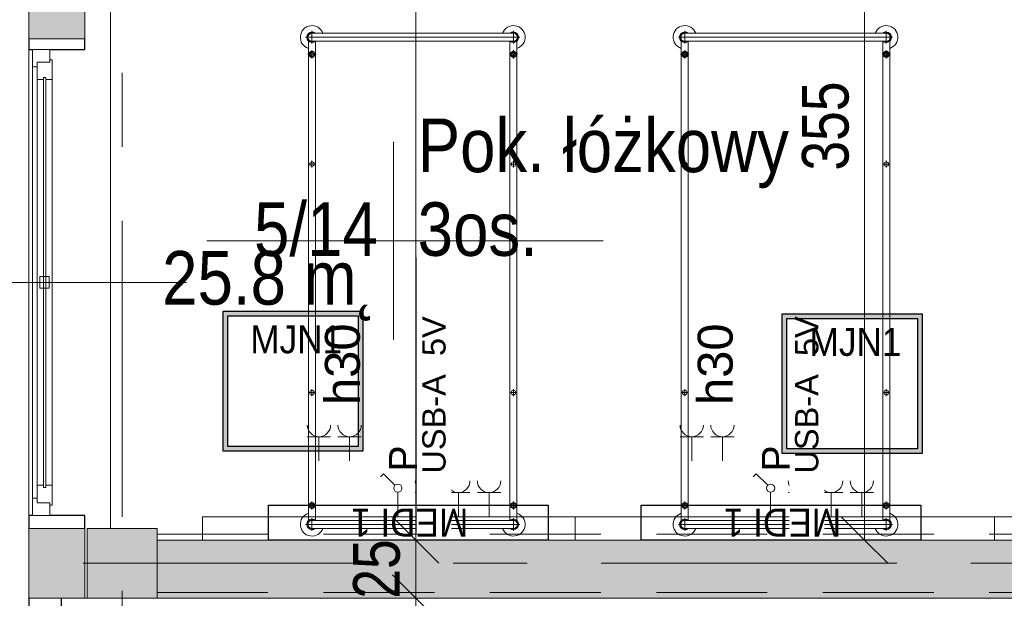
# Model space of a CAD drawing. Header units: centimetres. Extents: x -1631 to 21770, y -8842 to 3590.
# Tile 54 of 150: x -1257 to -834, y 1833 to 2082. Entities that reach past the tile are written whole.
import ezdxf

# ---------------------------------------------------------------- set-up
doc = ezdxf.new("R2010")
doc.units = ezdxf.units.CM
doc.linetypes.add('Oś', pattern=[222.25, 127, -31.75, 31.75, -31.75])
doc.linetypes.add('Ukryte', pattern=[71.438, 47.625, -23.813])
for name, color, linetype, lineweight in [('A-ANNO-DIMS', 211, 'Continuous', 13), ('A-ANNO-DIMS-100', 211, 'Continuous', 13), ('A-ANNO-NOTE', 131, 'Continuous', 9), ('A-AREA-IDEN', 2, 'Continuous', 13), ('A-DETL-HDLN', 90, 'Ukryte', 9), ('A-GLAZ', 151, 'Continuous', 13), ('A-GLAZ-IDEN', 152, 'Continuous', 13), ('A-WALL', 113, 'Continuous', 13), ('A-WALL-PATT', 111, 'Continuous', 13), ('I-FURN', 30, 'Continuous', 9), ('Q-SPCQ', 91, 'Continuous', 9), ('S-COLS', 52, 'Continuous', 13), ('S-GRID', 1, 'Continuous', 13)]:
    doc.layers.add(name, color=color, linetype=linetype, lineweight=lineweight)
doc.layers.add('E_oprawy', color=12, linetype='Continuous')
doc.styles.add('Arial', font='arial.ttf', dxfattribs={"width": 0.9, "height": 18})
doc.styles.add('Arial Narrow_5', font='ARIALN.TTF', dxfattribs={"height": 20})
doc.styles.add('Arial_11', font='arial.ttf', dxfattribs={"width": 0.85, "height": 23})
doc.styles.add('Arial_13', font='arial.ttf', dxfattribs={"height": 0.2})
doc.styles.add('Arial_4', font='arial.ttf', dxfattribs={"height": 10})
doc.styles.add('Arial_5', font='arial.ttf', dxfattribs={"height": 12})
doc.styles.add('Arial_6', font='arial.ttf', dxfattribs={"height": 15})
doc.dimstyles.new('Diagonal_1_100__0__wewnętrzne_1', dxfattribs={"dimscale": 30.48, "dimtxt": 20.468619, "dimasz": 0.656168, "dimexe": 0.164042, "dimexo": 0.0625, "dimgap": 0.032808, "dimtad": 1, "dimdec": 0, "dimdsep": 46, "dimtxsty": 'Arial Narrow_5', "dimblk1": 'OBLIQUE', "dimblk2": 'OBLIQUE', "dimsah": 1, "dimcen": 0.09, "dimazin": 0, "dimtfac": 1, "dimtdec": 4, "dimtix": 1, "dimtmove": 0, "dimatfit": 3, "dimfxl": 0, "dimtvp": 1, "dimtolj": 1, "dimtzin": 0, "dimarcsym": 0})
doc.dimstyles.new('Diagonal_1_100__0__wewnętrzne_2', dxfattribs={"dimscale": 30.48, "dimtxt": 20.468619, "dimasz": 0.656168, "dimexe": 0.164042, "dimexo": 0.0625, "dimgap": 0.032808, "dimtad": 1, "dimdec": 0, "dimdsep": 46, "dimtxsty": 'Arial Narrow_5', "dimblk1": 'OBLIQUE', "dimblk2": 'OBLIQUE', "dimsah": 1, "dimcen": 0.09, "dimazin": 0, "dimtfac": 1, "dimtdec": 4, "dimtix": 1, "dimtmove": 2, "dimatfit": 3, "dimfxl": 0, "dimtvp": 1, "dimtolj": 1, "dimtzin": 0, "dimarcsym": 0})

# ---------------------------------------------------------------- blocks, each defined once
blk = doc.blocks.new('M_Concrete-Square-Column - 300 x 300mm-1794509-5_piętro III __10_50 m_ - stan projektowany')
at = {"layer": 'S-COLS', "lineweight": 9}
blk.add_hatch(color=254, dxfattribs=at).paths.add_polyline_path([(15, -15), (15, 15), (-15, 15), (-15, -15)], flags=0)
for p, q in [((15, 15), (-15, 15)), ((-15, 15), (-15, -15)), ((15, -15), (15, 15)), ((-15, -15), (15, -15))]:
    blk.add_line(p, q, dxfattribs=at)
blk = doc.blocks.new('łóżko 195x90 typ FAMED _102039_ - łóżko 195x90 typ FAMED _102039_-1233017-5_piętro III __10_50 m_ - stan projektowany')
at = {"layer": 'I-FURN'}
for p, q in [((-43.25, 101.53), (-43.25, 106.98)), ((-43.25, 105.95), (43.25, 105.95)), ((43.25, 101.53), (43.25, 106.98)), ((45.97, 104.25), (-45.98, 104.25)), ((-44.75, -103.1), (-44.75, 102.61)), ((-43.25, 102.55), (43.25, 102.55)), ((-41.75, 102.55), (-41.75, -103.1)), ((41.75, 102.61), (41.75, -103.05)), ((44.75, -103.1), (44.75, 102.61)), ((-43.25, 95.18), (-43.25, 98.68)), ((43.25, 95.18), (43.25, 98.68)), ((-45, 96.93), (-41.5, 96.93)), ((45, 96.93), (41.5, 96.93)), ((-43.25, 48.31), (-43.25, 51.31)), ((43.25, 48.31), (43.25, 51.31)), ((-44.75, 49.81), (-41.75, 49.81)), ((44.75, 49.81), (41.75, 49.81)), ((-44.75, -48.19), (-41.75, -48.19)), ((-43.25, -49.69), (-43.25, -46.69)), ((44.75, -48.19), (41.75, -48.19)), ((43.25, -49.69), (43.25, -46.69)), ((-45, -96.6), (-41.5, -96.6)), ((-43.25, -94.85), (-43.25, -98.35)), ((45, -96.6), (41.5, -96.6)), ((43.25, -94.85), (43.25, -98.35)), ((-45.98, -104.75), (45.97, -104.75)), ((-43.25, -102.02), (-43.25, -107.47)), ((-43.25, -103.05), (43.25, -103.05)), ((43.25, -102.02), (43.25, -107.47)), ((-43.25, -106.45), (43.25, -106.45))]:
    blk.add_line(p, q, dxfattribs=at)
for centre, radius in [((-43.25, 96.93), 1.25), ((-43.25, 96.93), 0.8), ((43.25, 96.93), 1.25), ((43.25, 96.93), 0.8), ((-43.25, 49.81), 1), ((43.25, 49.81), 1), ((-43.25, -48.19), 1), ((43.25, -48.19), 1), ((-43.25, -96.6), 1.25), ((-43.25, -96.6), 0.8), ((43.25, -96.6), 1.25), ((43.25, -96.6), 0.8)]:
    blk.add_circle(centre, radius, dxfattribs=at)
for centre, radius, start, end in [((-43.25, 104.25), 5, 19.8769, 252.5424), ((-43.25, 104.25), 2.23, 49.8221, 310.1779), ((-43.25, 104.25), 1.93, 62.0207, 297.9793), ((-43.25, 104.25), 1.7, 90, 270), ((43.25, 104.25), 5, 287.4576, 160.1231), ((43.25, 104.25), 2.23, 229.8221, 130.1779), ((43.25, 104.25), 1.93, 242.0207, 117.9793), ((43.25, 104.25), 1.7, 270, 90), ((-43.25, -104.75), 5, 107.4576, 340.1231), ((43.25, -104.75), 5, 199.8769, 72.5424), ((-43.25, -104.75), 2.23, 47.6113, 310.1779), ((-43.25, -104.75), 1.93, 62.0207, 297.9793), ((-43.25, -104.75), 1.7, 90, 270), ((43.25, -104.75), 2.23, 229.8221, 130.1779), ((43.25, -104.75), 1.93, 242.0207, 117.9793), ((43.25, -104.75), 1.7, 270, 90)]:
    blk.add_arc(centre, radius, start, end, dxfattribs=at)
blk = doc.blocks.new('Panel Gazowo Oswietleniowy 2 - Type 1-2423720-5_piętro III __10_50 m_ - stan projektowany')
at = {"layer": 'Q-SPCQ'}
for p, q in [((-112.5, 56.83), (-102.5, 56.83)), ((-107.5, 56.83), (-107.5, 46.5)), ((-99.33, 56.83), (-89.33, 56.83)), ((-94.33, 56.83), (-94.33, 46.5)), ((47.5, 56.83), (57.5, 56.83)), ((52.5, 56.83), (52.5, 46.5)), ((60.67, 56.83), (70.67, 56.83)), ((65.67, 56.83), (65.67, 46.5)), ((-79.82, 40.93), (-81.13, 39.62)), ((-74.88, 35.98), (-79.82, 40.93)), ((80.18, 40.93), (78.87, 39.62)), ((85.12, 35.98), (80.18, 40.93)), ((-73.64, 22.5), (-73.64, 33)), ((-66.13, 32.83), (-56.13, 32.83)), ((-61.13, 32.83), (-61.13, 22.5)), ((-52.67, 32.83), (-42.67, 32.83)), ((-47.67, 32.83), (-47.67, 22.5)), ((-39.5, 32.83), (-29.5, 32.83)), ((-34.5, 32.83), (-34.5, 22.5)), ((86.36, 22.5), (86.36, 33)), ((93.87, 32.83), (103.87, 32.83)), ((98.87, 32.83), (98.87, 22.5)), ((107.33, 32.83), (117.33, 32.83)), ((112.33, 32.83), (112.33, 22.5)), ((120.5, 32.83), (130.5, 32.83)), ((125.5, 32.83), (125.5, 22.5)), ((-157.5, 12.5), (-157.5, 22.5)), ((-157.5, 22.5), (182.5, 22.5)), ((182.5, 22.5), (182.5, 12.5))]:
    blk.add_line(p, q, dxfattribs=at)
for centre in [(-73.64, 34.75), (86.36, 34.75)]:
    blk.add_circle(centre, 1.75, dxfattribs=at)
for centre, end in [((-107.5, 61.83), 0), ((-94.33, 61.83), 0), ((52.5, 61.83), 0), ((65.67, 61.83), 0), ((-61.13, 37.83), 360), ((-47.67, 37.83), 360), ((-34.5, 37.83), 360), ((98.87, 37.83), 360), ((112.33, 37.83), 360), ((125.5, 37.83), 360)]:
    blk.add_arc(centre, 5, 180, end, dxfattribs=at)
blk = doc.blocks.new('Okno - automatyczna etykieta - 200x165 _projektowane_-2617392-5_piętro III __10_50 m_ - stan projektowany')
at = {"layer": 'A-GLAZ'}
for p, q in [((-92.5, 10.5), (-100, 10.5)), ((-100, 10.5), (-100, 3)), ((-100, 10.5), (100, 10.5)), ((-87, 8.5), (-94.5, 8.5)), ((-94.5, 8.5), (-94.5, 3)), ((-94.5, 3), (-94.5, 8.5)), ((-94.5, 8.5), (-92.5, 8.5)), ((-92.5, 8.5), (-92.5, 10.5)), ((92.5, 10.5), (-92.5, 10.5)), ((-87, 5.75), (-87, 8.5)), ((87, 8.5), (-87, 8.5)), ((94.5, 8.5), (87, 8.5)), ((87, 8.5), (87, 5.75)), ((100, 10.5), (92.5, 10.5)), ((92.5, 10.5), (92.5, 8.5)), ((92.5, 8.5), (94.5, 8.5)), ((94.5, 3), (94.5, 8.5)), ((94.5, 8.5), (94.5, 3)), ((100, 3), (100, 10.5)), ((88, 5.75), (-88, 5.75)), ((-88, 5.75), (-88, 4.75)), ((-88, 4.75), (-88, 5.75)), ((-88, 5.75), (-87, 5.75)), ((-88, 4.75), (88, 4.75)), ((-87, 4.75), (-88, 4.75)), ((-87, 2), (-87, 4.75)), ((2.5, 7.25), (-2.5, 7.25)), ((-2.5, 7.25), (-2.5, 3.25)), ((2.5, 3.25), (2.5, 7.25)), ((87, 5.75), (88, 5.75)), ((87, 4.75), (87, 2)), ((88, 4.75), (87, 4.75)), ((88, 4.75), (88, 5.75)), ((88, 5.75), (88, 4.75)), ((-100, 3), (-94.5, 3)), ((-94.5, 3), (-95.5, 3)), ((-95.5, 3), (-95.5, 2)), ((-95.5, 2), (-87, 2)), ((87, 2), (-87, 2)), ((-2.5, 3.25), (2.5, 3.25)), ((87, 2), (95.5, 2)), ((95.5, 3), (94.5, 3)), ((94.5, 3), (100, 3)), ((95.5, 2), (95.5, 3))]:
    blk.add_line(p, q, dxfattribs=at)
blk = doc.blocks.new('DIMBLOCK31-5_piętro III __10_50 m_ - stan projektowany')
at = {"layer": 'A-ANNO-DIMS-100', "transparency": 16777216}
for p, q in [((-1086.6, 1833.33), (-1096.6, 1843.33)), ((-1091.6, 1833.33), (-1081.6, 1833.33)), ((-1086.6, 1833.33), (-1091.6, 1833.33)), ((-1086.6, 1383.33), (-1086.6, 1833.33)), ((-1086.6, 1833.33), (-1076.6, 1823.33)), ((-1086.6, 1383.33), (-1096.6, 1393.33)), ((-1091.6, 1383.33), (-1081.6, 1383.33)), ((-1086.6, 1383.33), (-1091.6, 1383.33)), ((-1086.6, 1383.33), (-1076.6, 1373.33))]:
    blk.add_line(p, q, dxfattribs=at)
at = {"layer": 'A-ANNO-DIMS-100', "color": 0, "transparency": 16777216, "insert": (-1113.45, 1616.05), "char_height": 20, "width": 45.6158, "attachment_point": 1, "rotation": 90, "line_spacing_factor": 0.974696, "style": 'Arial Narrow_5'}
blk.add_mtext('450', dxfattribs=at)
blk = doc.blocks.new('_Oblique')
at = {"color": 0, "linetype": 'ByBlock', "lineweight": -2}
blk.add_line((-0.5, -0.5), (0.5, 0.5), dxfattribs=at)
blk = doc.blocks.new('DIMBLOCK32-5_piętro III __10_50 m_ - stan projektowany')
at = {"layer": 'A-ANNO-DIMS-100', "transparency": 16777216}
for p, q in [((-1086.6, 1858.33), (-1096.6, 1868.33)), ((-1091.6, 1858.33), (-1081.6, 1858.33)), ((-1086.6, 1858.33), (-1091.6, 1858.33)), ((-1086.6, 1833.33), (-1086.6, 1858.33)), ((-1086.6, 1858.33), (-1076.6, 1848.33)), ((-1086.6, 1833.33), (-1096.6, 1843.33)), ((-1091.6, 1833.33), (-1081.6, 1833.33)), ((-1086.6, 1833.33), (-1091.6, 1833.33)), ((-1086.6, 1833.33), (-1076.6, 1823.33))]:
    blk.add_line(p, q, dxfattribs=at)
at = {"layer": 'A-ANNO-DIMS-100', "color": 0, "transparency": 16777216, "insert": (-1113.45, 1833.15), "char_height": 20, "width": 30.4105, "attachment_point": 1, "rotation": 90, "line_spacing_factor": 0.974696, "style": 'Arial Narrow_5'}
blk.add_mtext('25', dxfattribs=at)
blk = doc.blocks.new('DIMBLOCK33-5_piętro III __10_50 m_ - stan projektowany')
at = {"layer": 'A-ANNO-DIMS-100', "transparency": 16777216}
for p, q in [((-1086.6, 2313.33), (-1096.6, 2323.33)), ((-1091.6, 2313.33), (-1081.6, 2313.33)), ((-1086.6, 2313.33), (-1091.6, 2313.33)), ((-1086.6, 1858.33), (-1086.6, 2313.33)), ((-1086.6, 2313.33), (-1076.6, 2303.33)), ((-1086.6, 1858.33), (-1096.6, 1868.33)), ((-1091.6, 1858.33), (-1081.6, 1858.33)), ((-1086.6, 1858.33), (-1091.6, 1858.33)), ((-1086.6, 1858.33), (-1076.6, 1848.33))]:
    blk.add_line(p, q, dxfattribs=at)
at = {"layer": 'A-ANNO-DIMS-100', "color": 0, "transparency": 16777216, "insert": (-1113.45, 2085.63), "char_height": 20, "width": 45.6158, "attachment_point": 1, "rotation": 90, "line_spacing_factor": 0.974696, "style": 'Arial Narrow_5'}
blk.add_mtext('455', dxfattribs=at)
blk = doc.blocks.new('DIMBLOCK113-5_piętro III __10_50 m_ - stan projektowany')
at = {"layer": 'A-ANNO-DIMS-100', "transparency": 16777216}
for p, q in [((-893.96, 2213.33), (-903.96, 2223.33)), ((-898.96, 2213.33), (-888.96, 2213.33)), ((-893.96, 2213.33), (-898.96, 2213.33)), ((-893.96, 1858.33), (-893.96, 2213.33)), ((-893.96, 2213.33), (-883.96, 2203.33)), ((-893.96, 1858.33), (-903.96, 1868.33)), ((-898.96, 1858.33), (-888.96, 1858.33)), ((-893.96, 1858.33), (-898.96, 1858.33)), ((-893.96, 1858.33), (-883.96, 1848.33))]:
    blk.add_line(p, q, dxfattribs=at)
at = {"layer": 'A-ANNO-DIMS-100', "color": 0, "transparency": 16777216, "insert": (-920.81, 2016.82), "char_height": 20, "width": 45.6158, "attachment_point": 1, "rotation": 90, "line_spacing_factor": 0.974696, "style": 'Arial Narrow_5'}
blk.add_mtext('355', dxfattribs=at)
blk = doc.blocks.new('METKA_POMIESZCZENIA2 - Rozbudowana - bez ramki-2396678-5_piętro III __10_50 m_ - stan projektowany')
at = {"layer": 'A-AREA-IDEN'}
for p, q in [((0, 0.425), (0, 0)), ((0.0976, 0), (-0.8, 0)), ((-0.8, 0), (0.9, 0)), ((0, 0), (0, -0.425))]:
    blk.add_line(p, q, dxfattribs=at)
blk = doc.blocks.new('Okno_LD_typ 100 - metka _ wys_parapetu-2491833-5_piętro III __10_50 m_ - stan projektowany')
at = {"layer": 'A-GLAZ-IDEN'}
blk.add_line((0, 1.8925), (0, -0.3919), dxfattribs=at)
blk.add_circle((0, -0.0919), 0.3, dxfattribs=at)
at = {"layer": 'A-GLAZ-IDEN', "insert": (0.4711, 0.6634), "char_height": 0.2, "width": 0.48783, "attachment_point": 3, "rotation": 90, "line_spacing_factor": 0.936439, "style": 'Arial_13', "bg_fill": 3, "box_fill_scale": 1.25, "bg_fill_color": 256, "bg_fill_true_color": 13158600, "bg_fill_transparency": 0}
blk.add_mtext('\\pxqr,t6.35,12.7,19.05,25.4,31.75,38.1,44.45,50.8,57.15,63.5,69.85,76.2,82.55,88.9,95.25,101.6,107.95,114.3,120.65,127,133.35,139.7,146.05,152.4,158.75,165.1,171.45,177.8,184.15,190.5,196.85,203.2;{hp= }', dxfattribs=at)
blk = doc.blocks.new('MEDI_1')
at = {"layer": 'E_oprawy'}
blk.add_lwpolyline([(0, 0), (0, 15), (120, 15), (120, 0)], close=True, dxfattribs=at)
at = {"layer": 'E_oprawy', "color": 4, "style": 'Arial', "width": 0.9}
blk.add_text('MEDI 1', height=12, rotation=180, dxfattribs=at).set_placement((85.78, 13.45))
blk = doc.blocks.new('MJN1')
at = {"layer": 'E_oprawy', "linetype": 'ByBlock'}
h = blk.add_hatch(color=256, dxfattribs=at)
h.paths.add_polyline_path([(-30, -30), (-30, 30), (30, 30), (30, -30)])
h.paths.add_polyline_path([(-28, -28), (-28, 28), (28, 28), (28, -28)], flags=16)
for points in [[(-30, -30), (-30, 30), (30, 30), (30, -30)], [(-28, -28), (-28, 28), (28, 28), (28, -28)]]:
    blk.add_lwpolyline(points, close=True, dxfattribs=at)
blk.add_circle((0, 0), 0.0000001, dxfattribs=at)
at = {"layer": 'E_oprawy', "color": 4, "style": 'Arial', "width": 0.9}
blk.add_text('MJN1', height=12, dxfattribs=at).set_placement((-18.29, 11.9))

msp = doc.modelspace()

# ---------------------------------------------------------------- hatches: boundary and pattern name
at = {"layer": 'A-WALL-PATT'}
h = msp.add_hatch(color=9, dxfattribs=at)
h.paths.add_polyline_path([(-1238.62, 1833.33), (-1228.62, 1833.33), (-1228.62, 1863.33), (-1252.62, 1863.33), (-1252.62, 1833.33)], flags=0)
h.paths.add_polyline_path([(-1252.62, 2073.33), (-1228.62, 2073.33), (-1228.62, 2103.33), (-1252.62, 2103.33), (-1252.62, 2080.47)], flags=0)
h.paths.add_polyline_path([(-1252.62, 2313.33), (-1228.62, 2313.33), (-1228.62, 2343.33), (-1252.62, 2343.33)], flags=0)
h.paths.add_polyline_path([(-1252.62, 2553.33), (-1228.62, 2553.33), (-1228.62, 2583.33), (-1252.62, 2583.33)], flags=0)
msp.add_hatch(color=9, dxfattribs=at).paths.add_polyline_path([(-628.34, 1833.33), (-627.62, 1833.33), (-627.62, 1858.33), (-1197.62, 1858.33), (-1197.62, 1833.33), (-719.31, 1833.33)], flags=0)

# ---------------------------------------------------------------- linework, layer by layer
at = {"layer": 'A-DETL-HDLN'}
msp.add_line((-1197.62, 1835.83), (1172.38, 1835.83), dxfattribs=at)
at = {"layer": 'A-WALL', "lineweight": 9}
for p, q in [((-1217.62, 2313.33), (-1217.62, 1863.33)), ((-1252.62, 2103.33), (-1252.62, 2073.33)), ((-1228.62, 2073.33), (-1228.62, 2103.33)), ((-1252.62, 1868.83), (-1252.62, 2068.83)), ((-1252.62, 1863.33), (-1252.62, 1833.33)), ((-1228.62, 1833.33), (-1228.62, 1863.33)), ((-627.62, 1858.33), (-1197.62, 1858.33)), ((-1238.62, 1833.33), (-1227.62, 1833.33)), ((-1197.62, 1833.33), (-627.62, 1833.33))]:
    msp.add_line(p, q, dxfattribs=at)
at = {"layer": 'A-WALL'}
for p, q in [((-1252.62, 2073.33), (-1228.62, 2073.33)), ((-1228.62, 1863.33), (-1252.62, 1863.33)), ((-1252.62, 1833.33), (-1238.62, 1833.33)), ((-1238.62, 1833.33), (-1252.62, 1833.33))]:
    msp.add_line(p, q, dxfattribs=at)
at = {"layer": 'A-WALL', "color": 7, "lineweight": 25}
for p, q in [((-1252.62, 2073.33), (-1252.62, 2068.83)), ((-1228.62, 2068.83), (-1228.62, 2073.33)), ((-1252.62, 2068.83), (-1251.12, 2068.83)), ((-1243.62, 2068.83), (-1228.62, 2068.83)), ((-1251.12, 1868.83), (-1252.62, 1868.83)), ((-1252.62, 1868.83), (-1252.62, 1863.33)), ((-1228.62, 1868.83), (-1243.62, 1868.83)), ((-1228.62, 1863.33), (-1228.62, 1868.83)), ((-1252.62, 1833.33), (-1252.62, 1663.33)), ((-1238.62, 1663.33), (-1238.62, 1833.33))]:
    msp.add_line(p, q, dxfattribs=at)
at = {"layer": 'S-GRID', "linetype": 'Oś'}
for p, q in [((-1212.62, 2884.27), (-1212.62, 27.13)), ((1342.46, 1848.33), (-1368.76, 1848.33))]:
    msp.add_line(p, q, dxfattribs=at)

# ---------------------------------------------------------------- block references
at = {"layer": 'A-GLAZ', "rotation": 89.9999999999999}
msp.add_blockref('Okno - automatyczna etykieta - 200x165 _projektowane_-2617392-5_piętro III __10_50 m_ - stan projektowany', (-1240.62, 1968.83), dxfattribs=at)
at = {"layer": 'I-FURN'}
for p in [(-1087.87, 1969.77), (-927.87, 1969.77)]:
    msp.add_blockref('łóżko 195x90 typ FAMED _102039_ - łóżko 195x90 typ FAMED _102039_-1233017-5_piętro III __10_50 m_ - stan projektowany', p, dxfattribs=at)
at = {"layer": 'Q-SPCQ'}
for p in [(-1020.62, 1845.83), (-860.62, 1845.83)]:
    msp.add_blockref('Panel Gazowo Oswietleniowy 2 - Type 1-2423720-5_piętro III __10_50 m_ - stan projektowany', p, dxfattribs=at)
at = {"layer": 'S-COLS', "lineweight": 9}
msp.add_blockref('M_Concrete-Square-Column - 300 x 300mm-1794509-5_piętro III __10_50 m_ - stan projektowany', (-1212.62, 1848.33), dxfattribs=at)

# ---------------------------------------------------------------- texts
at = {"layer": 'A-AREA-IDEN', "insert": (-1102.85, 1979.92), "char_height": 23, "width": 52.87, "attachment_point": 9, "line_spacing_factor": 0.936439, "style": 'Arial_11'}
msp.add_mtext('\\pxqr,t3.69565,7.3913,11.08696,14.78261,18.47826,22.17391,25.86957,29.56522,33.26087,36.95652,40.65217,44.34783,48.04348,51.73913,55.43478,59.13043,62.82609,66.52174,70.21739,73.91304,77.6087,81.30435,85,88.69565,92.3913,96.08696,99.78261,103.47826,107.17391,110.86957,114.56522,118.26087;{5/14}', dxfattribs=at)

# ---------------------------------------------------------------- dimensions: what is measured, and where the dimension line sits
at = {"layer": 'A-ANNO-DIMS'}
dim = msp.add_linear_dim(base=(-1086.6, 1833.33), p1=(-1091.6, 1383.33), p2=(-1091.6, 1833.33), angle=90, dimstyle='Diagonal_1_100__0__wewnętrzne_2', override={"dimpost": '<>', "dimfxl": 450}, dxfattribs=at)
dim.commit()
dim.dimension.update_dxf_attribs({"geometry": 'DIMBLOCK31-5_piętro III __10_50 m_ - stan projektowany', "text_midpoint": (-1100.12, 1638.85), "dimtype": 160, "text_rotation": 90})

# ---------------------------------------------------------------- next in the draw order: block references
at = {"layer": 'A-GLAZ-IDEN', "xscale": 99.99999999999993, "yscale": 99.99999999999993, "zscale": 99.99999999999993, "rotation": 270.0000000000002}
msp.add_blockref('Okno_LD_typ 100 - metka _ wys_parapetu-2491833-5_piętro III __10_50 m_ - stan projektowany', (-1374.18, 1968.83), dxfattribs=at)

# ---------------------------------------------------------------- next in the draw order: texts
at = {"layer": 'A-ANNO-NOTE', "lineweight": 13, "rotation": 90, "line_spacing_factor": 0.936439, "bg_fill": 3, "box_fill_scale": 1.25, "bg_fill_color": 256, "bg_fill_true_color": 13158600, "bg_fill_transparency": 0}
for s, insert, char_height, width, attachment_point, style in [('\\pxqc,t12.7,25.4,38.1,50.8,63.5,76.2,88.9,101.6,114.3,127,139.7,152.4,165.1,177.8,190.5,203.2,215.9,228.6,241.3,254,266.7,279.4,292.1,304.8,317.5,330.2,342.9,355.6,368.3,381,393.7,406.4;{USB-A  5V}', (-1078.7, 1920.56), 10, 113.1, 5, 'Arial_4'), ('\\pxqc,t12.7,25.4,38.1,50.8,63.5,76.2,88.9,101.6,114.3,127,139.7,152.4,165.1,177.8,190.5,203.2,215.9,228.6,241.3,254,266.7,279.4,292.1,304.8,317.5,330.2,342.9,355.6,368.3,381,393.7,406.4;{USB-A  5V}', (-918.7, 1920.56), 10, 113.1, 5, 'Arial_4'), ('\\pxt8.46667,16.93333,25.4,33.86667,42.33333,50.8,59.26667,67.73333,76.2,84.66667,93.13333,101.6,110.06667,118.53333,127,135.46667,143.93333,152.4,160.86667,169.33333,177.8,186.26667,194.73333,203.2,211.66667,220.13333,228.6,237.06667,245.53333,254,262.46667,270.93333;{h30}', (-1125.56, 1916.27), 15, 36.764, 1, 'Arial_6'), ('\\pxt8.46667,16.93333,25.4,33.86667,42.33333,50.8,59.26667,67.73333,76.2,84.66667,93.13333,101.6,110.06667,118.53333,127,135.46667,143.93333,152.4,160.86667,169.33333,177.8,186.26667,194.73333,203.2,211.66667,220.13333,228.6,237.06667,245.53333,254,262.46667,270.93333;{h30}', (-965.56, 1916.27), 15, 36.764, 1, 'Arial_6')]:
    msp.add_mtext(s, dxfattribs=dict(at, insert=insert, char_height=char_height, width=width, attachment_point=attachment_point, style=style))

# ---------------------------------------------------------------- next in the draw order: block references
at = {"layer": 'A-AREA-IDEN', "xscale": 99.99999999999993, "yscale": 99.99999999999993, "zscale": 99.99999999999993}
msp.add_blockref('METKA_POMIESZCZENIA2 - Rozbudowana - bez ramki-2396678-5_piętro III __10_50 m_ - stan projektowany', (-1096.19, 1986.7), dxfattribs=at)
at = {"layer": 'E_oprawy'}
for name, p in [('MJN1', (-1139.29, 1926.49)), ('MEDI_1', (-1149.79, 1858.33))]:
    msp.add_blockref(name, p, dxfattribs=at)

# ---------------------------------------------------------------- next in the draw order: texts
at = {"layer": 'A-ANNO-NOTE', "lineweight": 13, "insert": (-965.56, 1916.27), "char_height": 15, "width": 36.764, "attachment_point": 1, "rotation": 90, "line_spacing_factor": 0.936439, "style": 'Arial_6', "bg_fill": 3, "box_fill_scale": 1.25, "bg_fill_color": 256, "bg_fill_true_color": 13158600, "bg_fill_transparency": 0}
msp.add_mtext('\\pxt8.46667,16.93333,25.4,33.86667,42.33333,50.8,59.26667,67.73333,76.2,84.66667,93.13333,101.6,110.06667,118.53333,127,135.46667,143.93333,152.4,160.86667,169.33333,177.8,186.26667,194.73333,203.2,211.66667,220.13333,228.6,237.06667,245.53333,254,262.46667,270.93333;{h30}', dxfattribs=at)
at = {"layer": 'A-ANNO-NOTE', "lineweight": 13, "char_height": 12, "width": 12.019, "attachment_point": 5, "rotation": 90, "line_spacing_factor": 0.936439, "style": 'Arial_5'}
for insert in [(-1092.02, 1893.32), (-932.02, 1893.32)]:
    msp.add_mtext('\\pxqc,t10.58333,21.16667,31.75,42.33333,52.91667,63.5,74.08333,84.66667,95.25,105.83333,116.41667,127,137.58333,148.16667,158.75,169.33333,179.91667,190.5,201.08333,211.66667,222.25,232.83333,243.41667,254,264.58333,275.16667,285.75,296.33333,306.91667,317.5,328.08333,338.66667;{P}', dxfattribs=dict(at, insert=insert))
at = {"layer": 'A-AREA-IDEN', "insert": (-1102.85, 1982.31), "char_height": 23, "width": 91.63, "attachment_point": 3, "line_spacing_factor": 0.936439, "style": 'Arial_11'}
msp.add_mtext('\\pt84.99995,169.9999,255.00008,340.00003,424.99998,509.99993,595.00011,680.00006,765.00001,849.99996,934.99991,1020.00009,1105.00004,1189.99999,1274.99994,1359.99989,1445.00007,1530.00002,1614.99997,1699.99992,1785.0001,1870.00005,1955,2039.99995,2124.9999,2210.00008,2295.00003,2379.99998,2464.99993,2550.00011,2635.00006,2720.00001;25.8 m˛', dxfattribs=at)

# ---------------------------------------------------------------- next in the draw order: dimensions: what is measured, and where the dimension line sits
at = {"layer": 'A-ANNO-DIMS'}
dim = msp.add_linear_dim(base=(-1086.6, 2313.33), p1=(-1091.6, 1858.33), p2=(-1091.6, 2313.33), angle=90, dimstyle='Diagonal_1_100__0__wewnętrzne_2', override={"dimpost": '<>', "dimfxl": 455}, dxfattribs=at)
dim.commit()
dim.dimension.update_dxf_attribs({"geometry": 'DIMBLOCK33-5_piętro III __10_50 m_ - stan projektowany', "text_midpoint": (-1100.12, 2108.44), "dimtype": 160, "text_rotation": 90})
dim = msp.add_linear_dim(base=(-1086.6, 1858.33), p1=(-1091.6, 1833.33), p2=(-1091.6, 1858.33), angle=90, dimstyle='Diagonal_1_100__0__wewnętrzne_1', override={"dimpost": '<>', "dimfxl": 25}, dxfattribs=at)
dim.commit()
dim.dimension.update_dxf_attribs({"geometry": 'DIMBLOCK32-5_piętro III __10_50 m_ - stan projektowany', "text_midpoint": (-1097.81, 1845.83)})

# ---------------------------------------------------------------- next in the draw order: texts
at = {"layer": 'A-ANNO-NOTE', "lineweight": 13, "insert": (-918.7, 1920.56), "char_height": 10, "width": 113.1, "attachment_point": 5, "rotation": 90, "line_spacing_factor": 0.936439, "style": 'Arial_4', "bg_fill": 3, "box_fill_scale": 1.25, "bg_fill_color": 256, "bg_fill_true_color": 13158600, "bg_fill_transparency": 0}
msp.add_mtext('\\pxqc,t12.7,25.4,38.1,50.8,63.5,76.2,88.9,101.6,114.3,127,139.7,152.4,165.1,177.8,190.5,203.2,215.9,228.6,241.3,254,266.7,279.4,292.1,304.8,317.5,330.2,342.9,355.6,368.3,381,393.7,406.4;{USB-A  5V}', dxfattribs=at)

# ---------------------------------------------------------------- next in the draw order: linework, layer by layer
at = {"layer": 'A-DETL-HDLN'}
msp.add_line((-1197.62, 1860.83), (1172.38, 1860.83), dxfattribs=at)

# ---------------------------------------------------------------- next in the draw order: block references
at = {"layer": 'E_oprawy'}
for name, p in [('MJN1', (-899.24, 1925.43)), ('MEDI_1', (-989.79, 1858.33))]:
    msp.add_blockref(name, p, dxfattribs=at)

# ---------------------------------------------------------------- next in the draw order: texts
at = {"layer": 'A-ANNO-NOTE', "lineweight": 13, "insert": (-932.02, 1893.32), "char_height": 12, "width": 12.019, "attachment_point": 5, "rotation": 90, "line_spacing_factor": 0.936439, "style": 'Arial_5'}
msp.add_mtext('\\pxqc,t10.58333,21.16667,31.75,42.33333,52.91667,63.5,74.08333,84.66667,95.25,105.83333,116.41667,127,137.58333,148.16667,158.75,169.33333,179.91667,190.5,201.08333,211.66667,222.25,232.83333,243.41667,254,264.58333,275.16667,285.75,296.33333,306.91667,317.5,328.08333,338.66667;{P}', dxfattribs=at)
at = {"layer": 'A-AREA-IDEN', "insert": (-1085.76, 1979.92), "char_height": 23, "width": 156.91, "attachment_point": 7, "line_spacing_factor": 0.936439, "style": 'Arial_11'}
msp.add_mtext('\\pt84.99995,169.9999,255.00008,340.00003,424.99998,509.99993,595.00011,680.00006,765.00001,849.99996,934.99991,1020.00009,1105.00004,1189.99999,1274.99994,1359.99989,1445.00007,1530.00002,1614.99997,1699.99992,1785.0001,1870.00005,1955,2039.99995,2124.9999,2210.00008,2295.00003,2379.99998,2464.99993,2550.00011,2635.00006,2720.00001;Pok. łóżkowy\\P3os.', dxfattribs=at)

# ---------------------------------------------------------------- next in the draw order: dimensions: what is measured, and where the dimension line sits
at = {"layer": 'A-ANNO-DIMS'}
dim = msp.add_linear_dim(base=(-893.96, 2213.33), p1=(-898.96, 1858.33), p2=(-898.96, 2213.33), angle=90, dimstyle='Diagonal_1_100__0__wewnętrzne_1', override={"dimpost": '<>', "dimfxl": 355}, dxfattribs=at)
dim.commit()
dim.dimension.update_dxf_attribs({"geometry": 'DIMBLOCK113-5_piętro III __10_50 m_ - stan projektowany', "text_midpoint": (-905.17, 2035.83)})

doc.saveas('drawing.dxf')
